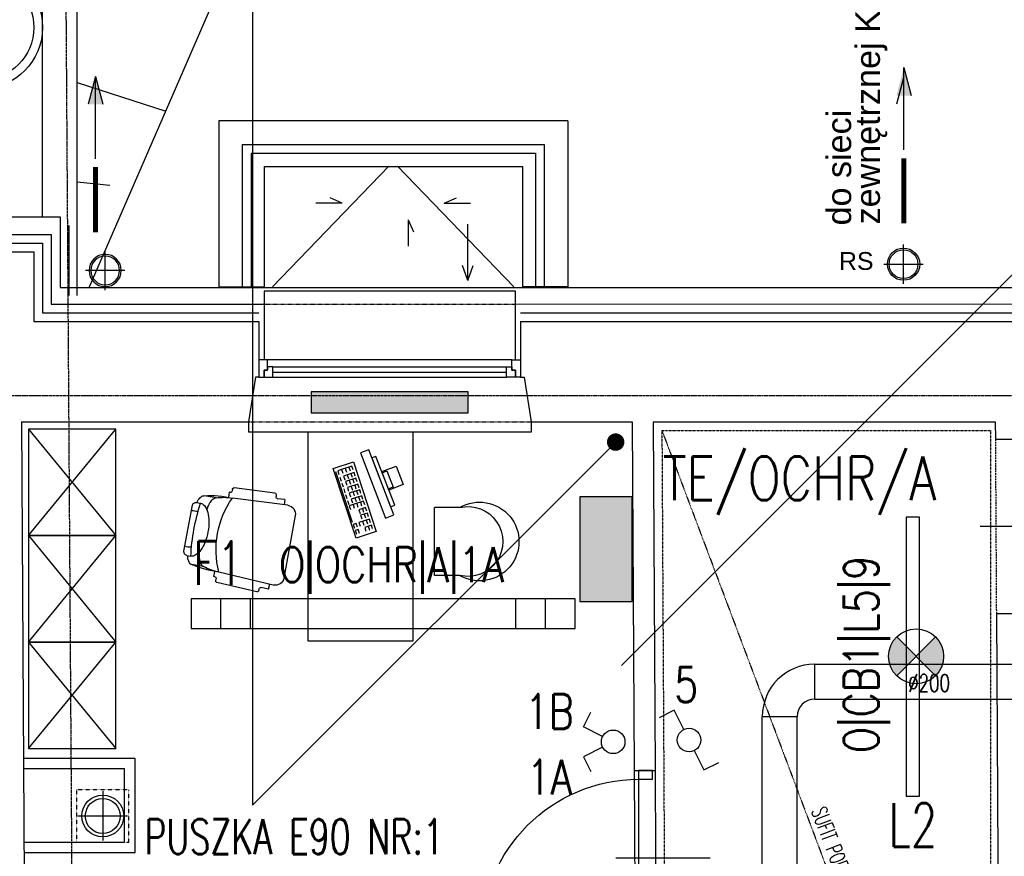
# Model space of a CAD drawing. Header units: inches. Extents: x -281236 to -70395, y 38777 to 102341.
# Tile 133 of 244: x -139572 to -139007, y 51343 to 51822. Entities that reach past the tile are written whole.
import ezdxf
from ezdxf.enums import TextEntityAlignment as Align

# ---------------------------------------------------------------- set-up
doc = ezdxf.new("R2010")
doc.units = ezdxf.units.IN
doc.header["$MEASUREMENT"] = 0
for name, pattern in [('CENTER', [2, 1.25, -0.25, 0.25, -0.25]), ('DASHDOT', [1, 0.5, -0.25, 0, -0.25]), ('DASHED2', [0.375, 0.25, -0.125]), ('DIVIDE', [31.75, 12.7, -6.35, 0, -6.35, 0, -6.35]), ('HIDDEN', [0.375, 0.25, -0.125])]:
    doc.linetypes.add(name, pattern=pattern)
doc.layers.get('0').update_dxf_attribs({"color": 101})
for name, color, linetype in [('Cieniutko', 8, 'Continuous'), ('cokół_widok', 255, 'Continuous'), ('Drz---drzwi', 5, 'Continuous'), ('Drz-widok', 5, 'Continuous'), ('E-90', 6, 'Continuous'), ('E35', 6, 'Continuous'), ('E50', 3, 'Continuous'), ('Ele-balustrada', 64, 'Continuous'), ('Ins-went', 141, 'Continuous'), ('Ins-went-opis', 141, 'Continuous'), ('Ins-wod', 152, 'Continuous'), ('Ins-wod-opis', 155, 'Continuous'), ('m-went-nawiew', 152, 'Continuous'), ('Mkd-odpływy', 7, 'Continuous'), ('Okn---okna', 5, 'Continuous'), ('Os-osie glowne', 8, 'CENTER'), ('Pzt-chodniki', 8, 'Continuous'), ('Pzt-uksztaltowanie terenu', 7, 'Continuous'), ('Sc-cegla pelna', 32, 'Continuous'), ('Sc-gk', 120, 'Continuous'), ('Sc-izolacja term-obrys', 132, 'Continuous'), ('Sc-izolacja term-styropian', 151, 'STYROPIAN-KA'), ('Sc-nad', 5, 'DASHED2'), ('Sc-nadproza kon', 5, 'DASHED2'), ('studzienki_widok', 52, 'Continuous'), ('Suf-widok', 8, 'Continuous'), ('W-idok', 9, 'Continuous'), ('W-otwor-strop', 126, 'Continuous'), ('Wyp-grzejniki', 56, 'Continuous'), ('Wyp-meble', 155, 'Continuous')]:
    doc.layers.add(name, color=color, linetype=linetype)
doc.styles.add('KA wymiar', font='romans.shx', dxfattribs={"width": 0.6})
doc.styles.add('ROMANS', font='romans', dxfattribs={"width": 0.85})
doc.styles.add('tab-bud$0$ROMANS', font='romans', dxfattribs={"width": 0.7})
doc.styles.add('TYTUL2', font='ARIAL.TTF')
doc.linetypes.add('BATTING', pattern='A,0.0001,-0.1,[134,ltypeshp.shx,S=0.1,R=0,X=-0.1,Y=0],-0.2,[134,ltypeshp.shx,S=0.1,R=180,X=0.1,Y=0],-0.1', length=0.4001)
doc.linetypes.add('STYROPIAN-KA', pattern='A,0.0001,-0.1,[135,ltypeshp.shx,S=0.1,R=0,X=-0.1,Y=0],0,[135,ltypeshp.shx,S=0.1,R=180,X=0.1,Y=0],-0.1', length=0.2001)

# ---------------------------------------------------------------- blocks, each defined once
blk = doc.blocks.new('sof11_r')
for p, q in [((19.98186737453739, 34.88178915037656), (19.37548364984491, 34.84953469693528)), ((19.37548364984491, 34.84953469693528), (19.53483285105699, 31.85376971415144)), ((20.87422290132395, 36.93208220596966), (20.92733930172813, 35.93349387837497)), ((45.17382872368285, 39.10555599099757), (21.81969482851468, 37.98378693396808)), ((46.22553345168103, 38.16008406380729), (46.27864985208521, 37.16149573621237)), ((51.59800910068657, 36.44302670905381), (47.33035458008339, 36.21602380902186)), ((51.59800910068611, 36.44302670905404), (51.75735830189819, 33.44726172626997)), ((12.60951995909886, 30.33598152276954), (5.609519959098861, 30.33598152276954)), ((53.79970847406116, 33.55589737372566), (21.79970847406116, 31.85376971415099)), ((59.06529047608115, -7.890992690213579), (59.06529047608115, 28.56295573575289)), ((-2.273736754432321e-13, 23.75755536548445), (-2.273736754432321e-13, -3.085592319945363)), ((1.999999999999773, 25.75755536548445), (4.371236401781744, 25.75755536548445)), ((1.999999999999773, -5.085592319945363), (4.371236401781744, -5.085592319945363)), ((12.60951995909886, -9.664018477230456), (5.609519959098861, -9.664018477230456)), ((19.37548364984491, -14.17757165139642), (19.53483285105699, -11.18180666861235)), ((53.79970847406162, -12.88393432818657), (21.79970847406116, -11.18180666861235)), ((19.98186737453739, -14.20982610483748), (19.37548364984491, -14.17757165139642)), ((20.87422290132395, -16.26011916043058), (20.92733930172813, -15.26153083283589)), ((46.22553345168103, -17.4881210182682), (46.27864985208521, -16.48953269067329)), ((51.59800910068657, -15.77106366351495), (47.33035458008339, -15.54406076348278)), ((51.59800910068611, -15.77106366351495), (51.75735830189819, -12.77529868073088)), ((45.17382872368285, -18.43359294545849), (21.81969482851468, -17.31182388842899))]:
    blk.add_line(p, q)
for points in [[(2.234255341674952, 25.75755536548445, -0.03020428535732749), (2.781092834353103, 27.40704933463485, -0.09716323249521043), (4.322527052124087, 29.78968412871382, -0.2034527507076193), (5.609519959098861, 30.33598152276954, -0.2034527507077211)], [(8.708346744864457, 22.55427079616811, -0.01878993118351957), (8.945026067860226, 24.41350457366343, -0.05413092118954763), (9.781092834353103, 27.40704933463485, -0.09716323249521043), (11.32252705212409, 29.78968412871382, -0.2034527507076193), (12.60951995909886, 30.33598152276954, -0.2034527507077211)], [(4.371236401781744, -5.085592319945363, 0.1842831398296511), (6.753699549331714, -4.176628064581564, 0.1022415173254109), (9.429123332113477, -0.5687179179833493, 0.06119670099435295), (10.92861197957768, 4.079551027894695, 0.04748823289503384), (11.52416869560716, 10.33598152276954, 0.04748823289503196), (10.92861197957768, 16.59241201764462, 0.06119670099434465), (9.429123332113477, 21.24068096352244, 0.1022415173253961), (6.753699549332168, 24.84859111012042, 0.1842831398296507), (4.371236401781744, 25.75755536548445, 0.1842831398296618)], [(2.234255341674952, -5.085592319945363, 0.03020428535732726), (2.781092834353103, -6.735086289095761, 0.09716323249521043), (4.322527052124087, -9.117721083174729, 0.2034527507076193), (5.609519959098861, -9.664018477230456, 0.2034527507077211)], [(8.708346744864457, -1.882307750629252, 0.01878993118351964), (8.945026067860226, -3.741541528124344, 0.05413092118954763), (9.781092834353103, -6.735086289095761, 0.09716323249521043), (11.32252705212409, -9.117721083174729, 0.2034527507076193), (12.60951995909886, -9.664018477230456, 0.2034527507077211)]]:
    blk.add_lwpolyline(points, format="xyb")
for centre, radius, start, end in [((19.92875097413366, 35.88037747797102), 1, 273.0447784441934, 3.044778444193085), ((21.87281122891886, 36.98519860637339), 1, 93.04477844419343, 183.0447784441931), ((45.22694512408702, 38.10696766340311), 1, 3.044778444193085, 93.04477844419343), ((47.27723817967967, 37.21461213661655), 1, 183.0447784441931, 273.0447784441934), ((18.767460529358, -22.91031212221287), 54.84796429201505, 86.83080978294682, 103.8805457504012), ((21.41321507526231, 5.611850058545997), 26.24476565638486, 89.15620351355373, 109.5996460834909), ((68.33135133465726, 10.33598152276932), 51.2660608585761, 155.1825998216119, 204.8174001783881), ((54.06529047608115, 28.56295573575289), 5, 0, 93.04477844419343), ((1.999999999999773, 23.75755536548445), 2, 90, 180), ((122.8764255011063, 10.33598152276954), 119.5044132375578, 172.5855286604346, 187.4144713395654), ((1.909916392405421, 14.04876802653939), 6.893075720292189, 73.9141402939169, 106.0858597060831), ((1.909916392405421, 6.623195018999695), 6.893075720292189, 253.9141402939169, 286.0858597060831), ((1.999999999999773, -3.085592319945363), 2, 180, 270), ((18.767460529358, 43.58227516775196), 54.84796429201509, 256.1194542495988, 273.1691902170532), ((21.41321507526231, 15.06011298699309), 26.2447656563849, 250.4003539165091, 270.8437964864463), ((54.06529047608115, -7.890992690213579), 5, 266.9552215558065, 0), ((19.92875097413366, -15.20841443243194), 1, 356.9552215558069, 86.95522155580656), ((21.87281122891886, -16.3132355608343), 1, 176.9552215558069, 266.9552215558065), ((47.27723817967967, -16.54264909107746), 1, 86.95522155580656, 176.9552215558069), ((45.22694512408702, -17.43500461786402), 1, 266.9552215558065, 356.9552215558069)]:
    blk.add_arc(centre, radius, start, end)
blk = doc.blocks.new('klawiatura do PC')
at = {"layer": 'Wyp-meble'}
blk.add_lwpolyline([(0, 0), (46.62217066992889, 0), (46.62217066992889, -13.54161269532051), (0, -13.54161269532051)], close=True, dxfattribs=at)
for points in [[(4.663888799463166, -1.704538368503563), (2.200115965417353, -1.704538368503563), (2.200115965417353, -8.712086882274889), (4.663888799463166, -8.712086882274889)], [(2.200115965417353, -3.820916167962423), (4.685517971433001, -3.820916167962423)], [(2.200115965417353, -6.22355657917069), (4.685517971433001, -6.22355657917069)], [(9.00224849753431, -1.704538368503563), (6.538475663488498, -1.704538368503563), (6.538475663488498, -8.712086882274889), (9.00224849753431, -8.712086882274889)], [(6.538475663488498, -3.820916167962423), (9.023877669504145, -3.820916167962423)], [(6.538475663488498, -6.22355657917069), (9.023877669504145, -6.22355657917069)], [(12.7867770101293, -1.704538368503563), (10.32300417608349, -1.704538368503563), (10.32300417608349, -8.712086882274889), (12.7867770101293, -8.712086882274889)], [(10.32300417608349, -3.820916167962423), (12.80840618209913, -3.820916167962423)], [(10.32300417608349, -6.22355657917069), (12.80840618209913, -6.22355657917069)], [(16.75591591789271, -1.704538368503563), (14.2921430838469, -1.704538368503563), (14.2921430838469, -8.712086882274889), (16.75591591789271, -8.712086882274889)], [(14.2921430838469, -3.820916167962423), (16.77754508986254, -3.820916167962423)], [(14.2921430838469, -6.22355657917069), (16.77754508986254, -6.22355657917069)], [(20.54044624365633, -1.704538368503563), (18.07667340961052, -1.704538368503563), (18.07667340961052, -8.712086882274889), (20.54044624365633, -8.712086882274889)], [(18.07667340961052, -3.820916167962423), (20.56207541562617, -3.820916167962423)], [(18.07667340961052, -6.22355657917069), (20.56207541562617, -6.22355657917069)], [(24.50958696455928, -1.704538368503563), (22.04581413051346, -1.704538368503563), (22.04581413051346, -8.712086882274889), (24.50958696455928, -8.712086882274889)], [(22.04581413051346, -3.820916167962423), (24.53121613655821, -3.820916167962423)], [(22.04581413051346, -6.22355657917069), (24.53121613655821, -6.22355657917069)], [(28.20181118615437, -1.704538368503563), (25.73803835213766, -1.704538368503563), (25.73803835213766, -8.712086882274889), (28.20181118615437, -8.712086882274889)], [(25.73803835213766, -3.820916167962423), (28.22344035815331, -3.820916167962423)], [(25.73803835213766, -6.22355657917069), (28.22344035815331, -6.22355657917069)], [(32.44786659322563, -1.704538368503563), (29.98409375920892, -1.704538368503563), (29.98409375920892, -6.24629605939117), (32.44786659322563, -6.24629605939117)], [(29.98409375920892, -3.820916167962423), (32.46949576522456, -3.820916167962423)], [(36.14008900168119, -1.704538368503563), (33.67631616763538, -1.704538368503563), (33.67631616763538, -6.24629605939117), (36.14008900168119, -6.24629605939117)], [(33.67631616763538, -3.820916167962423), (36.16171817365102, -3.820916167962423)], [(40.20153401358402, -1.704538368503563), (37.73776117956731, -1.704538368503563), (37.73776117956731, -8.712086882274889), (40.20153401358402, -8.712086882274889)], [(37.73776117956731, -3.820916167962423), (40.22316318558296, -3.820916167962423)], [(37.73776117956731, -6.22355657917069), (40.22316318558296, -6.22355657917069)], [(44.35528512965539, -1.704538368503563), (41.89151229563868, -1.704538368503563), (41.89151229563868, -6.24629605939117), (44.35528512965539, -6.24629605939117)], [(41.89151229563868, -3.820916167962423), (44.37691430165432, -3.820916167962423)], [(2.200115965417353, -8.712086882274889), (2.200115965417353, -11.22108533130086), (4.682957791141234, -11.22108533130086)], [(6.544121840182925, -11.22743539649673), (9.128678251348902, -11.22743539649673)], [(10.42095645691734, -11.22743539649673), (13.00551286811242, -11.22743539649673)], [(14.39009717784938, -11.22743539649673), (16.97465358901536, -11.22743539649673)], [(18.17462569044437, -11.22743539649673), (20.75918210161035, -11.22743539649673)], [(22.14376459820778, -11.22743539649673), (24.72832100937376, -11.22743539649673)], [(25.73803835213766, -8.712086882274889), (25.73803835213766, -11.22108533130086), (28.22088017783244, -11.22108533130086)], [(40.25873192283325, -10.56468671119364), (37.70026142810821, -10.56468671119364), (37.70026142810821, -12.5419028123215), (40.25873192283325, -12.5419028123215)], [(44.38639712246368, -10.59877763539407), (41.89615216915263, -10.59877763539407), (41.89615216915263, -12.5419028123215), (44.35228253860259, -12.5419028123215)], [(2.205760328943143, -12.70332829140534), (36.08190473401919, -12.70332829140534)]]:
    blk.add_lwpolyline(points, dxfattribs=at)
blk = doc.blocks.new('monitor')
at = {"layer": 'Wyp-meble'}
for points in [[(14.33687975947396, -37.34238715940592), (19.00467815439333, -35.55027718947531), (4.667798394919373, 1.792109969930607), (0, 0)], [(17.21256818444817, -30.88247879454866), (19.54646738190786, -29.98642380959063), (8.793807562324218, -1.979633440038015), (6.459908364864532, -2.875688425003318)], [(12.15152692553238, -10.72527813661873), (20.33262635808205, -7.58430489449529), (24.36984745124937, -18.09980587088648), (16.1887480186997, -21.24077911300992)], [(12.37802750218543, -11.31523022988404), (15.06141852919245, -10.28499468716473), (18.64563846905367, -19.62059147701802), (15.96224744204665, -20.65082701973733)]]:
    blk.add_lwpolyline(points, close=True, dxfattribs=at)
blk = doc.blocks.new('W046')
for p, q in [((0, 20.92488642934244), (0, 0)), ((56.16217092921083, 20.92488642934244), (56.16217092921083, 0)), ((0, 0), (56.16217092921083, 0))]:
    blk.add_line(p, q)
for centre, radius, start, end in [((28.08108546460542, 37.428357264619), 32.57164273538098, 329.5569172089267, 210.4430827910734), ((28.08108546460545, 27.73576637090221), 28.89524954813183, 346.3665609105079, 193.6334390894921)]:
    blk.add_arc(centre, radius, start, end)
blk = doc.blocks.new('_0630_DRZWI_90')
at = {"ltscale": 7}
for p, q in [((5, 8), (5, 98)), ((6.799999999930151, 8), (6.799999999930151, 97.98199819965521))]:
    blk.add_line(p, q, dxfattribs=at)
at = {"ltscale": 25}
for p, q in [((50, 19.69999999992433), (50, -28.89999999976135)), ((5, 8), (0, 8)), ((0, 8), (5, 8)), ((0, 0), (0, 8)), ((95, 8), (5, 8)), ((5, 8), (5, 0)), ((95, 8), (95, 0)), ((100, 8), (95, 8)), ((100, 0), (100, 8)), ((5, 0), (0, 0)), ((5, 0), (0, 0)), ((95, 0), (100, 0)), ((95, 0), (100, 0))]:
    blk.add_line(p, q, dxfattribs=at)
at = {"ltscale": 7}
blk.add_arc((5, 8), 90, 0, 90, dxfattribs=at)
blk = doc.blocks.new('_dz1')
at = {"ltscale": 7}
for p, q in [((-7, 0), (-6.999999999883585, 90)), ((-5, 0), (-4.999999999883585, 90))]:
    blk.add_line(p, q, dxfattribs=at)
at = {"ltscale": 25}
for p, q in [((-50, 13.00000000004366), (-50.00000000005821, -40.99999999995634)), ((-94.99999999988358, 8.731149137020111e-11), (-5, 0)), ((-5, 0), (0, 0)), ((-95, -8), (-100, -8)), ((-5, -8), (0, -8))]:
    blk.add_line(p, q, dxfattribs=at)
for points in [[(-100, -8), (-100, 0), (-95, 0), (-95, -8)], [(0, -8), (0, 0), (-5, 0), (-5, -8)]]:
    blk.add_lwpolyline(points, close=True, dxfattribs=at)
blk.add_arc((-5, 0), 89.99999999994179, 90, 180, dxfattribs=at)
blk = doc.blocks.new('rura_spustowa')
at = {"layer": 'Ins-wod', "linetype": 'Continuous'}
for p, q in [((-1.746229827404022e-10, -11.24999999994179), (1.746229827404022e-10, 11.25000000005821)), ((-11.25, 2.328306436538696e-10), (11.25, -1.164153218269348e-10))]:
    blk.add_line(p, q, dxfattribs=at)
at = {"layer": 'Ins-wod', "linetype": 'Continuous', "ltscale": 25}
for radius in [9.25, 8.25]:
    blk.add_circle((0, 0), radius, dxfattribs=at)
blk = doc.blocks.new('ramiak_okna')
at = {"layer": 'Okn---okna'}
for p, q in [((145.0000000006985, 10.00000000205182), (4.999999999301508, 10.00000000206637)), ((7.999999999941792, 6.000000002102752), (142.0000000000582, 6.0000000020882)), ((7.999999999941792, 3.000000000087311), (142.0000000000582, 3.000000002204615)), ((7.999999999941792, 2.015440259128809e-09), (142.0000000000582, 2.037268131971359e-09))]:
    blk.add_line(p, q, dxfattribs=at)
for points in [[(4.999999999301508, 10.00000000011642), (0, 10), (0, 0), (2.999999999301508, 5.820766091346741e-11), (2.999999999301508, 4.000000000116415), (4.999999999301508, 4.000000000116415)], [(7.999999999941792, 6.000000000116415), (4.999999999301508, 6.000000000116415), (4.999999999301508, 4.000000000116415), (2.999999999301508, 4.000000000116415), (2.999999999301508, 5.820766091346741e-11), (4.999999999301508, 1.164153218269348e-10), (7.999999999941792, 5.820766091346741e-11)], [(142.0000000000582, 6.000000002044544), (145.0000000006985, 6.000000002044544), (145.0000000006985, 4.000000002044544), (147.0000000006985, 4.000000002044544), (147.0000000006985, 2.044544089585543e-09), (145.0000000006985, 2.044544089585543e-09), (142.0000000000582, 2.044544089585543e-09)], [(145.0000000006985, 10.00000000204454), (150, 10.00000000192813), (150, 1.928128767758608e-09), (147.0000000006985, 2.044544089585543e-09), (147.0000000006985, 4.000000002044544), (145.0000000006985, 4.000000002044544)]]:
    blk.add_lwpolyline(points, close=True, dxfattribs=at)
blk = doc.blocks.new('0630_STRZAŁKA')
at = {"ltscale": 0.5}
for points in [[(0, 2.091837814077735e-11), (-3.029876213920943, -8.560130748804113)], [(0, 2.091837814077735e-11), (-7.275957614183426e-12, -32.43254493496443)], [(-7.275957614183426e-12, 2.091837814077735e-11), (3.029876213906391, -8.560130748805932)]]:
    blk.add_lwpolyline(points, dxfattribs=at)
blk = doc.blocks.new('N200')
at = {"layer": 'm-went-nawiew', "color": 254, "linetype": 'HIDDEN'}
for p, q in [((-141949.5713513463, 41077.71199045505), (-141949.5713513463, 41049.17120244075)), ((-141963.8417453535, 41063.4415964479), (-141935.3009573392, 41063.4415964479))]:
    blk.add_line(p, q, dxfattribs=at)
at = {"layer": 'm-went-nawiew', "color": 254}
blk.add_circle((-141949.5713513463, 41063.4415964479), 12, dxfattribs=at)
at = {"layer": 'm-went-nawiew'}
blk.add_circle((-141949.5713513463, 41063.4415964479), 10, dxfattribs=at)
blk = doc.blocks.new('studzienka_widok')
at = {"layer": 'Ele-balustrada'}
for p, q in [((13.5, -186.4999999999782), (13.5, -13.50000000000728)), ((13.5, -13.50000000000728), (95, -13.5)), ((18.5000000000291, -181.4999999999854), (18.5, -18.50000000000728)), ((18.5, -18.50000000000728), (95, -18.5)), ((18.5000000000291, -181.4999999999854), (95, -181.5)), ((13.5, -186.4999999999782), (95, -186.5))]:
    blk.add_line(p, q, dxfattribs=at)
at = {"layer": 'studzienki_widok'}
for p, q in [((0, 0), (0, -200)), ((0, 0), (95, 0)), ((95, 0), (95, -26)), ((26, -173.9999999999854), (26, -26.00000000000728)), ((26, -26.00000000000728), (95, -26)), ((26, -173.9999999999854), (95, -174)), ((95, -200), (95, -174)), ((0, -200), (26, -200)), ((0, -200), (95, -200))]:
    blk.add_line(p, q, dxfattribs=at)
blk = doc.blocks.new('_vxkdjhgkljhkgjhk')
for q in [(14.01365349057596, 6.022442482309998), (30.23793542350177, 0)]:
    blk.add_line((0, 0), q)
blk = doc.blocks.new('G_90')
at = {"layer": 'Wyp-grzejniki'}
h = blk.add_hatch(dxfattribs=at)
h.set_pattern_fill('DOTS', color=256, scale=0.5, angle=90, style=0)
h.set_pattern_definition([(90, (-37823.93992433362, -77504.9091523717), (-0.79375, 0.396875), [0, -0.79375])])
h.paths.add_polyline_path([(90, -12), (90, 0), (0, 0), (0, -12)])
blk.add_lwpolyline([(0, 0), (0, -12), (90, -12), (90, 0)], close=True, dxfattribs=at)

msp = doc.modelspace()

# ---------------------------------------------------------------- hatches: boundary and pattern name
at = {"layer": 'E35'}
h = msp.add_hatch(color=256, dxfattribs=at)
edge = h.paths.add_edge_path()
edge.add_line((-139057.7880456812, 51457.20608062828), (-139068.9249774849, 51446.06914882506))
edge.add_ellipse((-139057.7880456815, 51457.20608062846), major_axis=(11.13693180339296, 11.1369318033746), ratio=1, start_angle=90.00000000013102, end_angle=180.0000000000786, ccw=False)
edge.add_line((-139068.9249774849, 51468.34301243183), (-139057.7880456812, 51457.20608062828))
edge = h.paths.add_edge_path()
edge.add_line((-139046.6511138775, 51446.06914882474), (-139057.7880456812, 51457.20608062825))
edge.add_line((-139057.7880456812, 51457.20608062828), (-139046.6511138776, 51468.34301243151))
edge.add_ellipse((-139057.7880456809, 51457.20608062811), major_axis=(11.13693180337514, 11.13693180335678), ratio=1, start_angle=-89.99999999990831, end_angle=1.1789325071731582e-10, ccw=False)
at = {"layer": 'E50'}
msp.add_hatch(color=256, dxfattribs=at).paths.add_polyline_path([(-139220.508605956, 51548.70415214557), (-139250.508605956, 51548.70415214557), (-139250.508605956, 51488.70415214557), (-139220.508605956, 51488.70415214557)])
at = {"layer": 'Ins-wod'}
for points in [[(-139060.6624655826, 51778.6598832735), (-139069.0049121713, 51778.6598832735), (-139064.8336888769, 51794.70056540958)], [(-139523.9871404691, 51773.62690206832), (-139532.3295870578, 51773.62690206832), (-139528.1583637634, 51789.6675842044)]]:
    msp.add_hatch(color=256, dxfattribs=at).paths.add_polyline_path(points)

# ---------------------------------------------------------------- linework, layer by layer
at = {"layer": 'Cieniutko', "linetype": 'Continuous'}
for p, q in [((-139426.6726725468, 51669.07229919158), (-139359.9992154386, 51738.14187818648)), ((-139354.9992154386, 51738.14187818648), (-139288.3261471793, 51669.07229919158))]:
    msp.add_line(p, q, dxfattribs=at)
at = {"layer": 'cokół_widok'}
for p, q in [((-139643.4992154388, 51709.08962875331), (-139548.4992154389, 51709.08962875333)), ((-139548.4992154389, 51709.08962875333), (-139548.4992154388, 51668.68735806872)), ((-139548.4992154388, 51668.68735806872), (-138396.8167041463, 51668.68362757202))]:
    msp.add_line(p, q, dxfattribs=at)
at = {"layer": 'E35'}
for p, q in [((-139438.1207549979, 51953.76198141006), (-139438.1207549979, 51371.87924500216)), ((-138893.1262949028, 51785.55182709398), (-139226.6581733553, 51452.01994864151)), ((-139230, 51580), (-139438.1207549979, 51371.87924500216)), ((-139456.2539106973, 51473.19311790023), (-139456.2539106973, 51490.19311790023)), ((-139439.2539106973, 51473.19311790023), (-139439.2539106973, 51490.19311790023)), ((-139287.2539106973, 51473.19311790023), (-139287.2539106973, 51490.19311790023)), ((-139270.2539106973, 51473.19311790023), (-139270.2539106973, 51490.19311790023)), ((-139068.9249774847, 51468.34301243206), (-139046.6511138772, 51446.06914882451)), ((-139046.6511138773, 51468.34301243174), (-139068.9249774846, 51446.0691488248)), ((-139196.4896218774, 51426.30588844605), (-139205.0252889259, 51422.03185194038)), ((-139190.9637490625, 51415.27018240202), (-139196.4896218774, 51426.30588844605)), ((-139248.5141164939, 51416.73720029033), (-139244.2400799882, 51425.27286733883)), ((-139237.4784104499, 51411.21132747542), (-139248.5141164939, 51416.73720029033)), ((-139237.4784104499, 51405.16692708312), (-139248.5141164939, 51399.64105426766)), ((-139248.5141164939, 51399.64105426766), (-139244.2400799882, 51391.10538722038)), ((-139184.9193486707, 51403.19892641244), (-139179.3934758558, 51392.16322036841)), ((-139179.3934758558, 51392.16322036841), (-139170.8578088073, 51396.43725687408))]:
    msp.add_line(p, q, dxfattribs=at)
for points in [[(-139063.4698185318, 51377.02385119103), (-139055.7698185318, 51377.02385119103), (-139055.7698185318, 51537.02385119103), (-139063.4698185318, 51537.02385119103)], [(-139253.2539106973, 51473.19311790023), (-139253.2539106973, 51490.19311790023), (-139473.2539106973, 51490.19311790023), (-139473.2539106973, 51473.19311790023)]]:
    msp.add_lwpolyline(points, close=True, dxfattribs=at)
for centre, radius in [((-139057.7880456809, 51457.20608062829), 15.74999999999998), ((-139231.4427823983, 51408.18912727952), 6.750000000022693), ((-139187.9415488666, 51409.23455435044), 6.750000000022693)]:
    msp.add_circle(centre, radius, dxfattribs=at)
at = {"layer": 'E50', "const_width": 5}
msp.add_lwpolyline([(-139232.5, 51580, 1), (-139227.5, 51580, 1)], format="xyb", close=True, dxfattribs=at)
at = {"layer": 'E50'}
msp.add_lwpolyline([(-139250.508605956, 51548.70415214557), (-139250.508605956, 51488.70415214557), (-139220.508605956, 51488.70415214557), (-139220.508605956, 51548.70415214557)], close=True, dxfattribs=at)
at = {"layer": 'Ins-went'}
for p, q in [((-139115.9346380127, 51432.676965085), (-139115.9346380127, 51452.67696508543)), ((-139115.9346380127, 51452.67696508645), (-138965.1711106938, 51452.67696508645)), ((-139115.9346380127, 51432.67696508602), (-138965.1711106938, 51432.67696508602)), ((-139145.9346380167, 51422.67696508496), (-139125.9346380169, 51422.67696508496)), ((-139145.9346380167, 51233.44957199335), (-139145.9346380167, 51422.67696508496)), ((-139125.9346380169, 51233.44957199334), (-139125.9346380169, 51422.67696508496))]:
    msp.add_line(p, q, dxfattribs=at)
for radius in [30.00000000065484, 10.00000000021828]:
    msp.add_arc((-139115.9346380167, 51422.67696508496), radius, 90, 180, dxfattribs=at)
at = {"layer": 'Ins-wod'}
for p, q in [((-139064.8336888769, 51747.4720735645), (-139064.8336888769, 51794.70056540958)), ((-139064.8336888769, 51794.70056540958), (-139060.6624655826, 51778.6598832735)), ((-139528.1583637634, 51742.43909235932), (-139528.1583637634, 51789.6675842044)), ((-139064.8336888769, 51789.6675842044), (-139069.0049121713, 51773.62690206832))]:
    msp.add_line(p, q, dxfattribs=at)
at = {"layer": 'Mkd-odpływy'}
for q in [(-139532.3295870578, 51773.62690206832), (-139523.9871404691, 51773.62690206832)]:
    msp.add_line((-139528.1583637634, 51789.6675842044), q, dxfattribs=at)
at = {"layer": 'Mkd-odpływy', "const_width": 3}
for points in [[(-139064.8336888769, 51705.35803358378), (-139064.8336888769, 51742.70769578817)], [(-139528.1583637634, 51700.3250523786), (-139528.1583637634, 51737.67471458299)]]:
    msp.add_lwpolyline(points, dxfattribs=at)
at = {"layer": 'Os-osie glowne'}
msp.add_line((-139518.6320002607, 47893.27471454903), (-139545.9716808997, 51985.69484066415), dxfattribs=at)
msp.add_lwpolyline([(-143318.4675761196, 51606.69511477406), (-138010.8801488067, 51606.69511477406)], dxfattribs=at)
at = {"layer": 'Pzt-chodniki'}
msp.add_line((-139558.5758472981, 51709.08962875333), (-139558.5758472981, 52103.69484072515), dxfattribs=at)
msp.add_lwpolyline([(-139538.5758472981, 51664.09447933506), (-139538.5758472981, 52083.69484073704)], dxfattribs=at)
at = {"layer": 'Pzt-uksztaltowanie terenu'}
for p, q in [((-139531.7150357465, 51668.6873037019), (-139442.3871132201, 51874.59585867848)), ((-139538.5758492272, 51786.15073587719), (-139487.8963882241, 51769.69306021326)), ((-139538.5758502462, 51729.15682992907), (-139520.0219931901, 51727.30240042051))]:
    msp.add_line(p, q, dxfattribs=at)
at = {"layer": 'Sc-cegla pelna'}
for p, q in [((-139623.4992154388, 51689.08962875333), (-139563.4992154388, 51689.08962875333)), ((-139563.4992154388, 51689.08962875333), (-139563.4992154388, 51649.09145697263)), ((-139570.4992154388, 51591.69597620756), (-139568.5253381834, 51233.69597620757)), ((-139570.4992141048, 51591.69573425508), (-139440.509614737, 51591.69532854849)), ((-139278.5096416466, 51591.6953196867), (-139220.4995793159, 51591.69526284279)), ((-139220.4995793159, 51591.69526284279), (-139219.3968879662, 51391.70131585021)), ((-139208.4993968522, 51591.69525108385), (-139207.3967055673, 51391.70131585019)), ((-139012.346231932, 51581.69542927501), (-138967.3455470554, 51581.69538517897)), ((-139011.7946126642, 51481.69542873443), (-138966.7939277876, 51481.69538463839)), ((-139219.3968879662, 51391.7013158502), (-139207.3967055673, 51391.70131585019))]:
    msp.add_line(p, q, dxfattribs=at)
for points in [[(-139563.4992154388, 51649.09145697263), (-139434.4992154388, 51649.10709974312)], [(-139558.4992154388, 51649.09206328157), (-139558.4992154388, 51649.09145697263)], [(-139434.4992154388, 51649.10709974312), (-139434.4992154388, 51617.17839046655), (-139436.4992154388, 51617.17839046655), (-139440.4992154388, 51591.69490115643)], [(-139284.4992154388, 51649.12528901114), (-138846.3931905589, 51649.1784145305)], [(-139284.4992154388, 51649.12528901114), (-139284.4992154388, 51617.17839046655), (-139282.4992154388, 51617.17839046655), (-139278.509614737, 51591.69569008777)], [(-139208.4993968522, 51591.69525108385), (-139012.4013938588, 51591.69542932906), (-139012.346231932, 51581.69542927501)], [(-139011.7946126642, 51481.69542873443), (-139010.2500774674, 51201.69520114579), (-138965.2493928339, 51201.69520114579)]]:
    msp.add_lwpolyline(points, dxfattribs=at)
msp.add_circle((-139593.4562957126, 51817.69452692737), 30, dxfattribs=at)
at = {"layer": 'Sc-gk'}
for p, q in [((-139505.4992154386, 51398.69527680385), (-139569.6004909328, 51398.69527680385)), ((-139505.4992154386, 51344.69527680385), (-139505.4992154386, 51398.69527680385)), ((-139511.4992154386, 51392.69527680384), (-139569.567409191, 51392.69527680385)), ((-139511.4992154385, 51350.69527680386), (-139511.4992154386, 51392.69527680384)), ((-139569.1594010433, 51350.69527680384), (-139511.4992154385, 51350.69527680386)), ((-139569.1263193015, 51344.69527680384), (-139505.4992154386, 51344.69527680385))]:
    msp.add_line(p, q, dxfattribs=at)
at = {"layer": 'Sc-izolacja term-obrys'}
for p, q in [((-139633.4992154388, 51699.08962875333), (-139553.4992154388, 51699.08962875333)), ((-139553.4992154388, 51699.08962875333), (-139553.4992154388, 51659.09266966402)), ((-139553.4992154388, 51659.09266966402), (-139431.4992154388, 51659.10746360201)), ((-139431.4992154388, 51659.10746360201), (-139431.4992154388, 51627.17839046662))]:
    msp.add_line(p, q, dxfattribs=at)
for points in [[(-139287.4992154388, 51627.17839046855), (-139287.4992154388, 51659.12492529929), (-138843.3931905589, 51659.17877838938), (-138843.3931905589, 51627.17839046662)], [(-139431.4992154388, 51621.17839046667), (-139431.4992154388, 51617.17839046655)], [(-139287.4992154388, 51617.17839046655), (-139287.4992154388, 51621.17839046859)]]:
    msp.add_lwpolyline(points, dxfattribs=at)
at = {"layer": 'Sc-izolacja term-styropian', "linetype": 'BATTING', "ltscale": 0.25}
msp.add_line((-139628.4992154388, 51694.08962875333), (-139558.4992154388, 51694.08962875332), dxfattribs=at)
for points in [[(-139558.4992154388, 51694.08962875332), (-139558.4992154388, 51654.09206331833), (-139434.4998217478, 51654.10709970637)], [(-139284.4998217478, 51654.12528897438), (-138846.3937968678, 51654.17841449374)]]:
    msp.add_lwpolyline(points, dxfattribs=at)
at = {"layer": 'Sc-nad', "ltscale": 4}
msp.add_line((-139012.346231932, 51581.69542927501), (-139011.7946126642, 51481.69542873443), dxfattribs=at)
at = {"layer": 'Sc-nad'}
for p, q in [((-139219.3968879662, 51391.7013158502), (-139218.8455256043, 51291.70131585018)), ((-139207.3967055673, 51391.70131585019), (-139206.8453432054, 51291.70131585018))]:
    msp.add_line(p, q, dxfattribs=at)
at = {"layer": 'Sc-nadproza kon', "linetype": 'DASHDOT', "ltscale": 0.5}
for p, q in [((-139431.4992154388, 51659.10746360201), (-139287.4992154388, 51659.1249252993)), ((-139440.509614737, 51591.69532854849), (-139278.5096416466, 51591.6953196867))]:
    msp.add_line(p, q, dxfattribs=at)
at = {"layer": 'Suf-widok', "linetype": 'DIVIDE', "ltscale": 0.02}
for p, q in [((-139203.4993968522, 51586.69525108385), (-139200.7425847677, 51086.69520114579)), ((-139203.4993968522, 51586.69525108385), (-139015.1864690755, 51586.69525108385)), ((-139203.4993968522, 51586.69525108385), (-139015.1864690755, 51086.69520114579)), ((-139015.1864690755, 51586.69525108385), (-139015.1864690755, 51086.69520114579))]:
    msp.add_line(p, q, dxfattribs=at)
at = {"layer": 'W-idok'}
msp.add_line((-139543.4992154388, 51704.08962875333), (-139543.4992154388, 51664.09327600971), dxfattribs=at)
for points in [[(-139287.4992154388, 51659.12492529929), (-139287.5001023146, 51666.43865356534), (-139431.500104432, 51666.43865356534)], [(-139431.500104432, 51666.43865356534), (-139431.4992154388, 51659.10746360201)], [(-139440.509614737, 51591.69532854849), (-139440.5095711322, 51585.761324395)], [(-139278.509614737, 51591.69531968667), (-139278.509614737, 51585.69510606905), (-139440.5095711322, 51585.7609539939)]]:
    msp.add_lwpolyline(points, dxfattribs=at)
msp.add_circle((-139593.4562957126, 51817.69452692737), 35, dxfattribs=at)
at = {"layer": 'W-otwor-strop', "linetype": 'DASHED2', "ltscale": 0.3}
msp.add_lwpolyline([(-139538.9992154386, 51350.69527680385), (-139508.9992154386, 51350.69527680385), (-139508.9992154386, 51380.69527680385), (-139538.9992154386, 51380.69527680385)], close=True, dxfattribs=at)
at = {"layer": 'Wyp-meble'}
for p, q in [((-139566.510385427, 51587.41030157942), (-139516.510385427, 51526.41030157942)), ((-139566.510385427, 51526.41030157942), (-139516.510385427, 51587.41030157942)), ((-139566.510385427, 51526.41030157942), (-139516.510385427, 51465.41030157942)), ((-139566.510385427, 51465.41030157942), (-139516.510385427, 51526.41030157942)), ((-139566.510385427, 51465.41030157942), (-139516.510385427, 51404.41030157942)), ((-139566.510385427, 51404.41030157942), (-139516.510385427, 51465.41030157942))]:
    msp.add_line(p, q, dxfattribs=at)
for points in [[(-139566.510385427, 51526.41030157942), (-139516.510385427, 51526.41030157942), (-139516.510385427, 51587.41030157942), (-139566.510385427, 51587.41030157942)], [(-139566.510385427, 51465.41030157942), (-139516.510385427, 51465.41030157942), (-139516.510385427, 51526.41030157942), (-139566.510385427, 51526.41030157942)], [(-139566.510385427, 51404.41030157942), (-139516.510385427, 51404.41030157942), (-139516.510385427, 51465.41030157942), (-139566.510385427, 51465.41030157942)]]:
    msp.add_lwpolyline(points, close=True, dxfattribs=at)
msp.add_lwpolyline([(-139346.2305936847, 51465.84430484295), (-139406.2305887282, 51465.8686929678), (-139406.1818124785, 51585.86868305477), (-139346.181817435, 51585.84429492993), (-139346.2305936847, 51465.84430484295)], dxfattribs=at)

# ---------------------------------------------------------------- block references
at = {"rotation": 270}
msp.add_blockref('studzienka_widok', (-139257.4992154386, 51764.06954460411), dxfattribs=at)
at = {"layer": 'Cieniutko', "linetype": 'Continuous', "yscale": 0.5, "zscale": 0.5}
for p, xscale in [((-139386.7264637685, 51716.95852002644), -0.5), ((-139328.2719671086, 51716.96130005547), 0.5)]:
    msp.add_blockref('_vxkdjhgkljhkgjhk', p, dxfattribs=dict(at, xscale=xscale))
at = {"layer": 'Cieniutko', "linetype": 'Continuous', "xscale": 0.5, "yscale": 0.5, "zscale": 0.5, "rotation": 270}
msp.add_blockref('_vxkdjhgkljhkgjhk', (-139348.980242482, 51707.50838036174), dxfattribs=at)
at = {"layer": 'Drz---drzwi', "rotation": 270}
msp.add_blockref('_0630_DRZWI_90', (-138992.0941917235, 51581.69540159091), dxfattribs=at)
at = {"layer": 'Drz-widok', "xscale": -1, "rotation": 90}
msp.add_blockref('_dz1', (-139216.8715143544, 51291.70131585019), dxfattribs=at)
at = {"layer": 'Ins-went-opis', "xscale": -1, "rotation": 180}
msp.add_blockref('0630_STRZAŁKA', (-139314.7074645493, 51672.59224597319), dxfattribs=at)
at = {"layer": 'Ins-wod'}
msp.add_blockref('rura_spustowa', (-139064.9819240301, 51681.98964459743), dxfattribs=at)
at = {"layer": 'Ins-wod', "xscale": -1}
msp.add_blockref('rura_spustowa', (-139522.6093247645, 51678.38564997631), dxfattribs=at)
at = {"layer": 'm-went-nawiew'}
msp.add_blockref('N200', (2425.572135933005, 10302.25368029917, -1.999999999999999), dxfattribs=at)
at = {"layer": 'Okn---okna'}
msp.add_blockref('ramiak_okna', (-139434.4992154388, 51617.17839046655), dxfattribs=at)
at = {"layer": 'Wyp-grzejniki'}
msp.add_blockref('G_90', (-139404.4992154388, 51608.82447289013), dxfattribs=at)
at = {"layer": 'Wyp-meble'}
msp.add_blockref('monitor', (-139376.2248895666, 51573.78940008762), dxfattribs=at)
for name, p, xscale, yscale, zscale, rotation in [('klawiatura do PC', (-139380.3326372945, 51568.6136029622), 0.899999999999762, 0.9000000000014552, 0.9, 288.237291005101), ('W046', (-139333.932080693, 51503.56106636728), -0.6929999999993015, 0.6929999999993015, 0.6930000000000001, 270)]:
    msp.add_blockref(name, p, dxfattribs=dict(at, xscale=xscale, yscale=yscale, zscale=zscale, rotation=rotation))
at = {"layer": 'Wyp-meble', "xscale": -1, "rotation": 169.6460174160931}
msp.add_blockref('sof11_r', (-139473.1663705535, 51540.7699508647), dxfattribs=at)

# ---------------------------------------------------------------- texts
at = {"layer": 'E-90', "style": 'ROMANS'}
for s, rotation, width, p in [('O|OCHR|A|1A', 3.335015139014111e-09, 0.8, (-139358.5003655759, 51508.33584157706)), ('O|CB1|L5|9', 90.00000000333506, 0.8, (-139087.8586837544, 51458.22336891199)), ('5', 3.335053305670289e-09, 0.8, (-139189.5369057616, 51440.99991025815)), ('1B', 3.335053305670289e-09, 0.8, (-139267.9992683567, 51425.58833954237)), ('1A', 3.335053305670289e-09, 0.8, (-139267.9992683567, 51387.92175890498)), ('PUSZKA E90 NR:1', 3.335040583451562e-09, 0.7, (-139414.2799741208, 51353.87777470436))]:
    msp.add_text(s, height=20, rotation=rotation, dxfattribs=dict(at, width=width)).set_placement(p, align=Align.MIDDLE)
at = {"layer": 'E35', "style": 'ROMANS', "width": 0.7}
for s, p in [('F1', (-139457.8017642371, 51510.63466820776)), ('L2', (-139059.6198185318, 51360.49134455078))]:
    msp.add_text(s, height=25, dxfattribs=at).set_placement(p, align=Align.MIDDLE)
at = {"layer": 'E50', "style": 'ROMANS', "width": 0.8}
msp.add_text('TE/OCHR/A', height=25, dxfattribs=at).set_placement((-139203.1085515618, 51546.73205440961))
at = {"layer": 'Ins-went', "style": 'tab-bud$0$ROMANS', "width": 0.7}
msp.add_text('%%C200', height=10, rotation=359.9414289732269, dxfattribs=at).set_placement((-139062.3563944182, 51436.90157606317, 5.043801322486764e-06))
at = {"layer": 'Ins-wod', "style": 'TYTUL2'}
for s, p in [('zewnętrznej KD', (-139078.5319879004, 51704.77291835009, -1.800966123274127e-09)), ('do sieci ', (-139095.0299445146, 51704.20294596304, -1.800966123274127e-09))]:
    msp.add_text(s, height=14, rotation=90, dxfattribs=at).set_placement(p)
at = {"layer": 'Ins-wod-opis', "style": 'TYTUL2'}
msp.add_text('RS', height=10.21230123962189, dxfattribs=at).set_placement((-139092.1086679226, 51683.83673383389), align=Align.MIDDLE)
at = {"layer": 'Suf-widok', "style": 'KA wymiar', "width": 0.6}
msp.add_text('SUFIT PODWIESZONY +11,20', height=9, rotation=290.9119064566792, dxfattribs=at).set_placement((-139118.04540307, 51368.5609249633))

doc.saveas('drawing.dxf')
